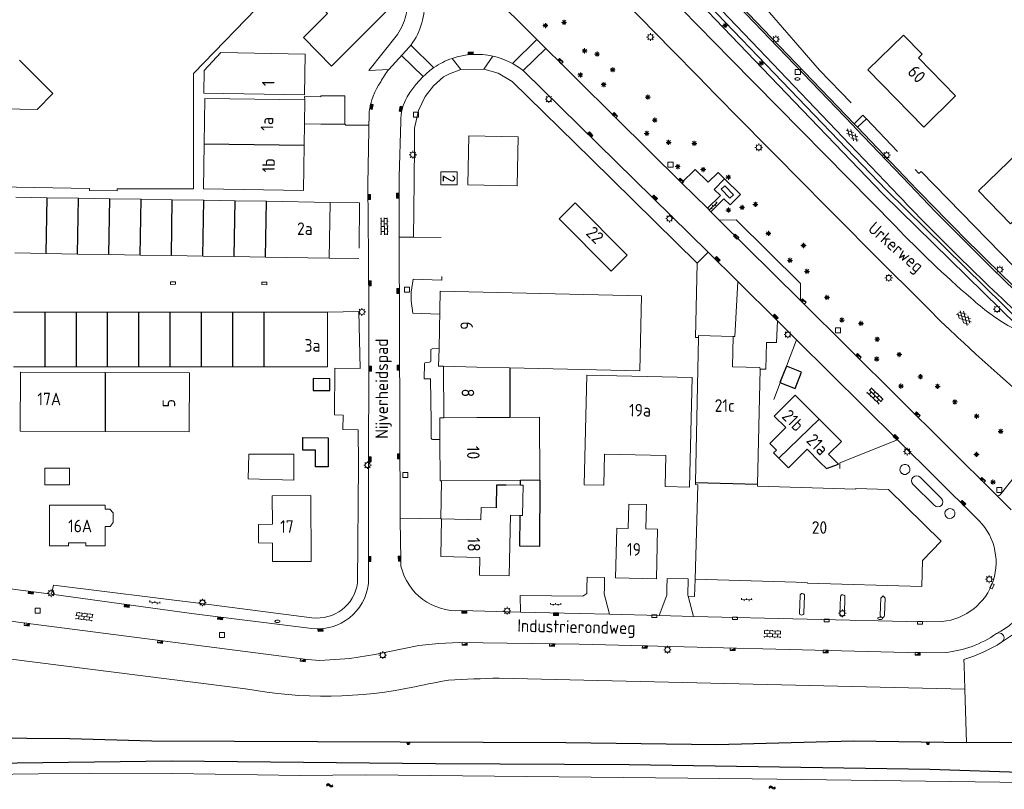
# Model space of a CAD drawing. Extents: x 168769 to 512904, y 516715 to 1559940.
# Tile 98 of 186: x 169854 to 170050, y 518960 to 519113. Entities that reach past the tile are written whole.
import ezdxf

# ---------------------------------------------------------------- set-up
doc = ezdxf.new("R2010")
doc.units = 0
doc.header["$MEASUREMENT"] = 0
doc.linetypes.add('LP', pattern=[14, 9, -5])
doc.layers.get('0').update_dxf_attribs({"linetype": 'CONTINUOUS'})
for name, color, linetype, lineweight in [('B01_HOOFDGEBOUW', 10, 'CONTINUOUS', 0), ('B02_bijgebouw', 12, 'CONTINUOUS', 0), ('B07_scheidingsmuur', 14, 'CONTINUOUS', 25), ('Q04_wegmarkering', 7, 'CONTINUOUS', 0), ('Q07_KADEMUUR', 7, 'CONTINUOUS', 0), ('Q21_LANTAARNPAAL', 7, 'CONTINUOUS', 18), ('Q23_kolk', 7, 'CONTINUOUS', 18), ('Q26_BOOM', 7, 'CONTINUOUS', 18), ('Q28_rioolput', 7, 'CONTINUOUS', 18), ('Q92_BRANDKRAAN', 7, 'CONTINUOUS', 0), ('Q96_STRAATKOLK', 7, 'CONTINUOUS', 0), ('Q97_TROTTOIRKOLK', 7, 'CONTINUOUS', 0), ('S01_symb_gesloten_verh', 7, 'CONTINUOUS', 0), ('S02_symb_open_verh', 7, 'CONTINUOUS', 13), ('T03_HEK', 34, 'CONTINUOUS', 0), ('T04_Haag', 72, 'CONTINUOUS', 0), ('T51_CULTUURSCHEIDING', 3, 'CONTINUOUS', 0), ('V00_kant_verharding', 252, 'CONTINUOUS', 0), ('V02_Kant_open_verh', 253, 'CONTINUOUS', 0), ('V11_VERKEERSDREMPEL', 7, 'CONTINUOUS', 0)]:
    doc.layers.add(name, color=color, linetype=linetype, lineweight=lineweight)
for name, color, linetype in [('B11_dakrand_hoofdgebouw', 20, 'CONTINUOUS'), ('B14_dakrand_bijgebouw', 30, 'CONTINUOUS'), ('S04_Talud', 7, 'CONTINUOUS'), ('S05_Water', 132, 'CONTINUOUS'), ('T20_TALUD', 34, 'CONTINUOUS'), ('Z02_Huisnummer', 253, 'CONTINUOUS'), ('Z06_STRAATNAAM', 7, 'CONTINUOUS')]:
    doc.layers.add(name, color=color, linetype=linetype)
doc.styles.add('ISOCP', font='isocp.shx', dxfattribs={"height": 1.8})

# ---------------------------------------------------------------- blocks, each defined once
blk = doc.blocks.new('Q21')
at = {"color": 0}
for points in [[(-1.5, 0), (-1, 0)], [(-1.06, 1.06), (-0.71, 0.71)], [(0, 1.5), (0, 1)], [(1.06, 1.06), (0.71, 0.71)], [(1.5, 0), (1, 0)], [(-1.06, -1.06), (-0.71, -0.71)], [(0, -1.5), (0, -1)], [(1.06, -1.06), (0.71, -0.71)]]:
    blk.add_lwpolyline(points, dxfattribs=at)
blk.add_circle((0, 0), 1, dxfattribs=at)
blk = doc.blocks.new('Q28')
at = {"color": 0}
blk.add_lwpolyline([(1, 1), (1, -1), (-1, -1), (-1, 1)], close=True, dxfattribs=at)
blk = doc.blocks.new('Q96')
for p, q in [((-1, 0.88), (1, 0.88)), ((-1, 0.75), (1, 0.75)), ((-1, 0.63), (1, 0.63)), ((-1, 0.5), (1, 0.5)), ((-1, 0.38), (1, 0.38)), ((-1, 0.25), (1, 0.25)), ((-1, 0.12), (1, 0.12))]:
    blk.add_line(p, q)
at = {"color": 0}
blk.add_lwpolyline([(1, 1), (1, 0), (-1, 0), (-1, 1), (1, 1)], dxfattribs=at)
blk = doc.blocks.new('Q23')
at = {"color": 0}
blk.add_lwpolyline([(0.99, -0.5), (-0.99, -0.5), (-0.99, 0.5), (0.99, 0.5), (0.99, -0.5)], dxfattribs=at)
blk = doc.blocks.new('Q92')
at = {"color": 0}
blk.add_ellipse((0, 0), major_axis=(-0.991, 0), ratio=0.499983, start_param=1.570796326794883, end_param=7.853981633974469, dxfattribs=at)
blk = doc.blocks.new('S04')
at = {"color": 0}
for p, q in [((0, 0.5), (0.5, 0.5)), ((0, 0.25), (1, 0.25)), ((0, 0), (0.5, 0)), ((0, -0.25), (1, -0.25)), ((0, -0.5), (0.5, -0.5))]:
    blk.add_line(p, q, dxfattribs=at)
blk = doc.blocks.new('S05')
at = {"color": 0}
for p, q in [((0.08, 0.3), (0.38, 0.59)), ((0.11, -0.19), (0.41, 0.09)), ((0.38, 0.59), (0.68, 0.71)), ((0.41, 0.09), (0.71, 0.21)), ((0.68, 0.71), (1.01, 0.62)), ((0.71, 0.21), (1.02, 0.12)), ((1.01, 0.62), (1.33, 0.37)), ((1.02, 0.12), (1.36, -0.12)), ((1.33, 0.37), (1.66, 0.13)), ((1.66, 0.13), (1.97, 0.04)), ((1.97, 0.04), (2.28, 0.16)), ((2.28, 0.16), (2.58, 0.44)), ((1.36, -0.12), (1.68, -0.37)), ((1.68, -0.37), (2, -0.46)), ((2, -0.46), (2.31, -0.33)), ((2.31, -0.33), (2.61, -0.05))]:
    blk.add_line(p, q, dxfattribs=at)
blk = doc.blocks.new('S024')
at = {"color": 0}
for p, q in [((0, 1.2), (6.7, 1.2)), ((0, 0), (6.7, 0)), ((0.2, 1.2), (0.2, 0)), ((1.25, 1.5), (1.25, 1.2)), ((1.25, 0), (1.25, -1.2)), ((2.3, 1.2), (2.3, 0)), ((3.35, 1.5), (3.35, 1.2)), ((3.35, 0), (3.35, -1.2)), ((4.4, 1.2), (4.4, 0)), ((5.45, 1.5), (5.45, 1.2)), ((5.45, 0), (5.45, -1.2)), ((6.5, 1.2), (6.5, 0)), ((0, -1.2), (6.7, -1.2)), ((0.2, -1.2), (0.2, -1.5)), ((2.3, -1.2), (2.3, -1.5)), ((4.4, -1.2), (4.4, -1.5)), ((6.5, -1.2), (6.5, -1.5))]:
    blk.add_line(p, q, dxfattribs=at)
blk = doc.blocks.new('S026')
for p, q in [((0, 0), (4.4, 0)), ((0.2, 0.5), (0.2, 0)), ((1.2, 0), (1.2, -0.5)), ((2.2, 0.5), (2.2, 0)), ((3.2, 0), (3.2, -0.5)), ((4.2, 0.5), (4.2, 0))]:
    blk.add_line(p, q)
blk = doc.blocks.new('S016')
at = {"color": 0, "linetype": 'Continuous'}
for points in [[(0.01, -0.38), (2.65, 1.15)], [(2.65, -1.15), (0.01, 0.38)], [(5.07, -1.15), (1.09, 1.15)], [(1.09, -1.15), (5.07, 1.15)], [(6.16, -0.38), (3.51, 1.15)], [(3.51, -1.15), (6.16, 0.37)]]:
    blk.add_lwpolyline(points, dxfattribs=at)
blk = doc.blocks.new('Q97')
blk.add_hatch(color=256).paths.add_polyline_path([(-1, 1), (-1, 0), (1, 1)])
blk.add_line((1, 1), (-1, 0))
at = {"color": 0}
for points in [[(-1, 0), (-1, 1), (1, 1), (1, 0), (-1, 0)], [(0, 0.8), (0, 1)]]:
    blk.add_lwpolyline(points, dxfattribs=at)
blk = doc.blocks.new('S014')
at = {"color": 0}
for p, q in [((0, -0.75), (4.2, 1.67)), ((0, 0.65), (1.78, 1.67)), ((5.07, -1.52), (0, 1.4)), ((2.64, -1.52), (0, 0)), ((1.08, -1.52), (6.15, 1.4)), ((6.15, -0.75), (1.95, 1.67)), ((3.51, -1.52), (6.15, 0)), ((6.15, 0.65), (4.37, 1.67))]:
    blk.add_line(p, q, dxfattribs=at)
blk = doc.blocks.new('Q26')
at = {"color": 0}
for p, q in [((-1, 0), (1, 0)), ((-0.7, 0.7), (0.7, -0.7)), ((0.7, 0.7), (-0.7, -0.7)), ((0, 1), (0, -1))]:
    blk.add_line(p, q, dxfattribs=at)

msp = doc.modelspace()

# ---------------------------------------------------------------- linework, layer by layer
at = {"layer": 'B01_HOOFDGEBOUW'}
for p, q in [((169904.34, 519118.58), (169888.83, 519102.48)), ((169860.81, 519098.53), (169854.2, 519105.15)), ((169888.83, 519102.48), (169888.81, 519079.55)), ((169843.96, 519080.05), (169868.11, 519079.62)), ((169868.11, 519079.62), (169868.11, 519079.23)), ((169868.11, 519079.23), (169873.61, 519079.13)), ((169888.81, 519079.55), (169873.61, 519079.54)), ((169873.61, 519079.13), (169873.61, 519079.54))]:
    msp.add_line(p, q, dxfattribs=at)
for points in [[(169915.5, 519114.46), (169913.53, 519116.45), (169918.39, 519121.28), (169921.09, 519118.55), (169923.01, 519120.46), (169927.88, 519115.55), (169923.19, 519110.9)], [(169923.19, 519110.9), (169916.29, 519103.96), (169910.72, 519109.7), (169915.5, 519114.46)], [(170034.16, 519091.83), (170023.05, 519103.22), (170030.16, 519110.15), (170033.87, 519106.35), (170033.11, 519105.61), (170040.51, 519098.03), (170034.16, 519091.83)], [(169911.02, 519106.35), (169910.94, 519098.29), (169890.91, 519098.56), (169890.93, 519103.12), (169894.24, 519106.66), (169911.02, 519106.35)], [(169860.81, 519098.53), (169857.7, 519095.37), (169822.91, 519095.99), (169822.91, 519096.12), (169790.66, 519096.71), (169790.4, 519080.92), (169822.64, 519080.31), (169822.64, 519080.41), (169843.96, 519080.05)], [(169890.97, 519088.52), (169891.09, 519097.53), (169910.99, 519097.25)], [(169910.99, 519097.25), (169910.92, 519092.51)], [(169910.92, 519092.51), (169910.86, 519088.25)], [(169953.24, 519080.11), (169943.42, 519080.34), (169943.65, 519090.1), (169953.47, 519089.87), (169953.24, 519080.11)], [(169910.86, 519088.25), (169910.74, 519079.24), (169890.84, 519079.52), (169890.97, 519088.52)], [(170059.05, 519080.06), (170059.32, 519080.32), (170053.04, 519086.83), (170045.09, 519079.14), (170051.42, 519072.59), (170053.49, 519074.58), (170059.34, 519068.52), (170064.95, 519073.94), (170059.05, 519080.06)], [(169941.3, 519080.31), (169938.03, 519080.34), (169938.05, 519082.92), (169941.32, 519082.9), (169941.3, 519080.31)], [(169994.54, 519080.14), (169996.3, 519078.38), (169995.6, 519077.69), (169993.84, 519079.45), (169994.54, 519080.14)], [(169853.45, 519077.87), (169859.7, 519077.77)], [(169859.7, 519077.77), (169865.91, 519077.67)], [(169865.91, 519077.67), (169872.15, 519077.57)], [(169872.15, 519077.57), (169878.38, 519077.47)], [(169878.38, 519077.47), (169884.61, 519077.36)], [(169884.61, 519077.36), (169890.85, 519077.26)], [(169890.85, 519077.26), (169897.1, 519077.16)], [(169897.1, 519077.16), (169903.33, 519077.06)], [(169903.33, 519077.06), (169916.02, 519076.85), (169915.84, 519065.75), (169903.15, 519065.96)], [(169971.94, 519063.16), (169961.57, 519073.59), (169964.78, 519076.78), (169975.15, 519066.36), (169971.94, 519063.16)], [(169859.52, 519066.66), (169853.27, 519066.77)], [(169865.73, 519066.56), (169859.52, 519066.66)], [(169871.97, 519066.46), (169865.73, 519066.56)], [(169878.19, 519066.36), (169871.97, 519066.46)], [(169884.43, 519066.26), (169878.19, 519066.36)], [(169890.67, 519066.16), (169884.43, 519066.26)], [(169896.92, 519066.06), (169890.67, 519066.16)], [(169903.15, 519065.96), (169896.92, 519066.06)], [(169937.69, 519047.73), (169937.95, 519059.17), (169977.99, 519058.25), (169977.65, 519043.33), (169951.79, 519043.91)], [(169859.25, 519054.98), (169853.03, 519054.98)], [(169865.49, 519054.98), (169859.25, 519054.98)], [(169871.66, 519054.99), (169865.49, 519054.98)], [(169877.89, 519054.99), (169871.66, 519054.99)], [(169884.13, 519054.99), (169877.89, 519054.99)], [(169890.37, 519054.99), (169884.13, 519054.99)], [(169896.6, 519054.99), (169890.37, 519054.99)], [(169902.81, 519054.99), (169896.6, 519054.99)], [(169902.81, 519044.09), (169915.49, 519044.1), (169915.48, 519054.99), (169902.81, 519054.99)], [(169989.34, 519050.34), (169989.33, 519049.96)], [(169996.25, 519050.17), (169989.34, 519050.34)], [(169989.33, 519049.96), (169988.73, 519021.04)], [(170001.58, 519043.66), (170001.57, 519043.94), (169996.09, 519044.08), (169996.25, 519050.17)], [(169938.58, 519044.22), (169937.61, 519044.24), (169937.69, 519047.73)], [(169853.03, 519044.09), (169859.25, 519044.09)], [(169871.22, 519031.22), (169854.33, 519031.28), (169854.37, 519043.04), (169871.26, 519042.98)], [(169859.25, 519044.09), (169865.49, 519044.09)], [(169865.49, 519044.09), (169871.66, 519044.09)], [(169871.26, 519042.98), (169888.02, 519042.91), (169887.98, 519031.15)], [(169871.66, 519044.09), (169877.89, 519044.09)], [(169877.89, 519044.09), (169884.13, 519044.09)], [(169884.13, 519044.09), (169890.38, 519044.09)], [(169890.38, 519044.09), (169896.6, 519044.09)], [(169896.6, 519044.09), (169902.81, 519044.09)], [(169945.24, 519044.06), (169938.58, 519044.22)], [(169938.68, 519033.96), (169938.58, 519044.22)], [(169951.79, 519043.91), (169945.24, 519044.06)], [(169987.51, 519020.16), (169982.68, 519020.28), (169982.82, 519026.42), (169970.61, 519026.72), (169970.46, 519020.54), (169966.58, 519020.63), (169967.11, 519042.45), (169988.04, 519041.95), (169987.51, 519020.16)], [(170001.08, 519020.72), (170001.58, 519043.66)], [(170008.59, 519038.46), (170004.41, 519034.3), (170006.71, 519031.99), (170003.54, 519028.83), (170004.85, 519027.51)], [(170008.59, 519038.46), (170013.37, 519033.66)], [(169938.68, 519033.96), (169937.84, 519033.96), (169937.87, 519029.6)], [(169945.21, 519034), (169938.68, 519033.96)], [(169951.78, 519034.03), (169945.21, 519034)], [(169957.77, 519021.54), (169957.71, 519034.07), (169951.78, 519034.03)], [(170013.37, 519033.66), (170017.76, 519029.26)], [(169887.98, 519031.15), (169871.22, 519031.22)], [(169937.87, 519029.6), (169937.91, 519021.43), (169938.17, 519021.43)], [(170015.2, 519026.72), (170017.76, 519029.26)], [(170004.85, 519027.51), (170004.29, 519026.96), (170005.32, 519025.94)], [(170007.79, 519024.55), (170010.95, 519027.7), (170013.56, 519025.08)], [(170005.32, 519025.94), (170007.25, 519024.01), (170007.79, 519024.55)], [(169938.17, 519021.43), (169953.93, 519021.52)], [(169953.93, 519021.52), (169957.77, 519021.54)], [(169988.73, 519021.04), (169988.72, 519020.7)], [(169953.93, 519020.55), (169951.08, 519020.61)], [(169953.86, 519014.52), (169954.29, 519014.51), (169954.42, 519020.53), (169953.93, 519020.55)], [(169988.67, 519001.85), (169989.23, 519020.62), (169988.72, 519020.7)], [(170001.07, 519020.33), (170001.08, 519020.72)], [(170001.07, 519020.33), (170020.65, 519019.76), (170020.62, 519019.88), (170027.16, 519019.68), (170037.63, 519009.39), (170033.88, 519005.56)], [(169904.53, 519009.02), (169904.55, 519005.32), (169912.23, 519005.35), (169912.18, 519018.45), (169904.5, 519018.42), (169904.52, 519012.75)], [(169860.15, 519008.48), (169863.98, 519008.48), (169863.98, 519009.08), (169867.37, 519009.08), (169867.37, 519008.48), (169871.26, 519008.48), (169871.26, 519012.32), (169872.21, 519012.32), (169872.84, 519013.1), (169872.84, 519015), (169872.2, 519015.74), (169871.25, 519015.73), (169871.25, 519016.59), (169860.15, 519016.58), (169860.15, 519008.48)], [(169951.9, 519014.56), (169951.62, 519002.52), (169945.76, 519002.65), (169945.84, 519006.13), (169938.03, 519006.31), (169938.2, 519013.85), (169946.02, 519013.67), (169946.07, 519016.12), (169949.14, 519016.05)], [(169980.96, 519001.9), (169972.83, 519002.1), (169973.07, 519011.99), (169975.33, 519011.93), (169975.45, 519016.78), (169979.01, 519016.7), (169978.88, 519011.85), (169981.2, 519011.79), (169980.96, 519001.9)], [(169951.9, 519014.56), (169953.86, 519014.52)], [(169904.53, 519009.02), (169901.76, 519009.07), (169901.76, 519012.68), (169904.52, 519012.75)], [(170033.75, 519000.36), (170033.88, 519005.56)], [(170033.75, 519000.36), (170011.02, 519001.05), (170010.98, 519001.17), (169988.67, 519001.85)]]:
    msp.add_lwpolyline(points, dxfattribs=at)
at = {"layer": 'B02_bijgebouw'}
for points in [[(169910.99, 519097.25), (169910.94, 519097.91), (169914.15, 519097.88)], [(169914.15, 519092.41), (169918.95, 519092.41), (169918.95, 519098.06), (169914.15, 519098.06), (169914.15, 519097.88)], [(169914.15, 519092.41), (169910.92, 519092.51)], [(169899.69, 519021.8), (169899.83, 519026.71), (169908.82, 519026.71), (169908.77, 519021.56), (169899.69, 519021.8)], [(169864.12, 519020.63), (169859.25, 519020.63), (169859.25, 519023.95), (169864.12, 519023.95), (169864.12, 519020.63)]]:
    msp.add_lwpolyline(points, dxfattribs=at)
at = {"layer": 'B07_scheidingsmuur'}
for points in [[(169890.97, 519088.52), (169910.86, 519088.25)], [(169859.52, 519066.66), (169859.7, 519077.77)], [(169865.73, 519066.56), (169865.91, 519077.67)], [(169871.97, 519066.46), (169872.15, 519077.57)], [(169878.19, 519066.36), (169878.38, 519077.47)], [(169884.43, 519066.26), (169884.61, 519077.36)], [(169890.67, 519066.16), (169890.85, 519077.26)], [(169896.92, 519066.06), (169897.1, 519077.16)], [(169903.15, 519065.96), (169903.33, 519077.06)], [(169859.25, 519054.98), (169859.25, 519044.09)], [(169865.49, 519054.98), (169865.49, 519044.09)], [(169871.66, 519054.99), (169871.66, 519044.09)], [(169877.89, 519054.99), (169877.89, 519044.09)], [(169884.13, 519054.99), (169884.13, 519044.09)], [(169890.37, 519054.99), (169890.38, 519044.09)], [(169896.6, 519054.99), (169896.6, 519044.09)], [(169902.81, 519054.99), (169902.81, 519044.09)], [(169871.26, 519042.98), (169871.22, 519031.22)], [(170005.32, 519025.94), (170013.37, 519033.66)], [(169988.73, 519021.04), (170001.08, 519020.72)]]:
    msp.add_lwpolyline(points, dxfattribs=at)
at = {"layer": 'B11_dakrand_hoofdgebouw'}
for points in [[(169951.79, 519043.91), (169951.78, 519034.03)], [(169953.93, 519020.55), (169953.93, 519021.52)]]:
    msp.add_lwpolyline(points, dxfattribs=at)
at = {"layer": 'B11_dakrand_hoofdgebouw', "flags": 128}
for points in [[(170013.56, 519025.08), (170014.8, 519023.83), (170017.19, 519024.7), (170015.2, 519026.72)], [(169957.77, 519021.54), (169957.66, 519008.32), (169953.78, 519008.37), (169953.86, 519014.52)], [(169949.14, 519016.05), (169949.22, 519020.62), (169951.08, 519020.61)]]:
    msp.add_lwpolyline(points, dxfattribs=at)
at = {"layer": 'B14_dakrand_bijgebouw'}
for points in [[(170006.84, 519044.24), (170005.55, 519040.98), (170008.57, 519039.78), (170009.86, 519043.04), (170006.84, 519044.24)], [(169915.95, 519041.74), (169912.66, 519041.75), (169912.65, 519039.39), (169915.93, 519039.37), (169915.95, 519041.74)], [(169915.66, 519029.99), (169915.62, 519024.21), (169913.11, 519024.22), (169913.13, 519027.48), (169910.59, 519027.5), (169910.61, 519030.02), (169915.66, 519029.99)]]:
    msp.add_lwpolyline(points, dxfattribs=at)
at = {"layer": 'Q04_wegmarkering'}
msp.add_lwpolyline([(169993.46, 519073.33), (170009.62, 519057.33)], dxfattribs=at)
at = {"layer": 'Q07_KADEMUUR'}
msp.add_lwpolyline([(170088.75, 518960.88), (170000, 518962.05), (169923.1, 518962.84), (169910.02, 518962.76), (169884.72, 518963.14), (169868.1, 518963.2), (169756.38, 518961.71), (169729.95, 518961.12)], dxfattribs=at)
at = {"layer": 'T03_HEK', "linetype": 'LP'}
for points in [[(170013.43, 519103.14), (170022.07, 519094.24)], [(170022.74, 519093.48), (170033.18, 519082.59), (170033.62, 519083)], [(169916.02, 519076.85), (169921.85, 519076.76), (169921.75, 519065.65), (169915.84, 519065.75)], [(169937.85, 519054.56), (169932.48, 519054.78), (169932.17, 519057.24), (169932.16, 519058.96), (169932.52, 519061.53), (169938.28, 519061.34), (169938.27, 519062.12)]]:
    msp.add_lwpolyline(points, dxfattribs=at)
at = {"layer": 'T04_Haag'}
for points in [[(170013.43, 519103.14), (170002.58, 519115.63), (169994.52, 519124.09), (169993.71, 519123.4)], [(170054.81, 519061.29), (170033.62, 519083)]]:
    msp.add_lwpolyline(points, dxfattribs=at)
at = {"layer": 'T20_TALUD'}
for points in [[(169918.95, 519092.41), (169919.12, 519092.19)], [(170088.76, 518969.42), (170042.65, 518969.21), (170020.15, 518969.57), (169992.89, 518968.85), (169962.94, 518969.26), (169880.5, 518969.58), (169864.2, 518970.02), (169812.7, 518970.43), (169768.54, 518969.93), (169737.2, 518968.79), (169729.72, 518968)], [(169729.89, 518962.99), (169767.29, 518963.52), (169817.87, 518964.77), (169884.48, 518965.67), (169937, 518965.09), (169975.52, 518964.91), (170035.4, 518963.99), (170055.24, 518963.3), (170080.14, 518963.51), (170088.75, 518963.03)]]:
    msp.add_lwpolyline(points, dxfattribs=at)
at = {"layer": 'T51_CULTUURSCHEIDING'}
msp.add_lwpolyline([(169936.92, 519171.51), (169937.54, 519172.26), (170002.78, 519104.21), (170026.73, 519079.26), (170053.96, 519052.55), (170053.51, 519051.72), (170052.72, 519052.36), (170026.01, 519078.56), (170002.06, 519103.52)], close=True, dxfattribs=at)
msp.add_lwpolyline([(169790.12, 518993.78), (169899.17, 518980.02, 0.100804), (169933.21, 518980.48, -0.013646), (169939.56, 518981.69), (169939.56, 518981.69, -0.007073), (169949.69, 518982.14), (170042.33, 518979.89)], format="xyb", dxfattribs=at)
at = {"layer": 'V00_kant_verharding'}
for points in [[(169936.76, 519179.74), (169937.34, 519179.14), (169937.97, 519178.34), (169957.23, 519158.55), (169968.21, 519146.98), (169968.53, 519146.64), (169977.17, 519137.53), (170003.81, 519109.7), (170020.31, 519092.5), (170020.98, 519091.8), (170031.6, 519080.68, 0.011056), (170052.54, 519059.66), (170053.02, 519059.2), (170055.67, 519056.71)], [(169922.87, 519165.41), (169934.33, 519157.26, -0.022846), (169935.83, 519156.1), (169939.68, 519152.19), (169957.84, 519134.05), (169984.17, 519107.09, 0.003814), (170038.85, 519051.9), (170038.92, 519051.94), (170040.95, 519049.97, 0.015936), (170060.56, 519032.77), (170049.36, 519018.61, -0.447854), (170048.62, 519018.57)], [(169929.77, 519069.91), (169929.76, 519081.94), (169930.06, 519092.96, -0.135501), (169931.38, 519097.89, -0.103506), (169936.68, 519103.7, -0.067979), (169940.29, 519105.51, -0.067979)], [(169940.29, 519105.51, -0.138542), (169948.4, 519105.96, -0.138542)], [(169948.4, 519105.96, -0.116602), (169954.58, 519102.96), (169991.28, 519066.96)], [(169926.09, 519100.86, -0.048563), (169927.68, 519103.29, -0.021548)], [(169923.82, 519094.9, -0.119424), (169926.09, 519100.86)], [(170052.26, 519059.37, -0.011056), (170031.31, 519080.4)], [(170029.21, 519078.13, 0.015806), (170056.82, 519051.08)], [(170055.66, 519049.62, 0.028311), (170051.41, 519052.05, -0.054451), (170043.52, 519057.82, -0.024519), (170028.48, 519072.15)], [(170029.8, 519022.88), (170029.86, 519022.84, 0.992052), (170030.98, 519024.49, 0.976292), (170029.8, 519022.88)], [(170036.28, 519016.5, 0.995751), (170037.7, 519017.9), (170033.43, 519022.11, 0.982327), (170032, 519020.71), (170036.28, 519016.5)], [(170040.04, 519014.14, 0.973917), (170038.73, 519015.66), (170038.68, 519015.63, 0.985232), (170040.04, 519014.14)], [(169988.34, 518994.42), (170033.58, 518993.3), (170037.81, 518993.39, 0.65626), (170044.57, 519014.05)], [(169930.1, 519005.75), (169930.12, 519004.41, 0.367581), (169942.04, 518995.57), (169953.89, 518995.27)], [(170049.62, 518989.25), (170053.02, 518991.55), (170055.43, 518994.02), (170056.17, 518994.92), (170056.96, 518995.9), (170059.19, 518998.26, -0.053027), (170063.78, 519001.96), (170067.55, 519004.49)], [(170061.87, 519003.08, 0.069101), (170054.68, 518996.26, -0.122078), (170048.63, 518991)], [(169912.39, 518994.15, 0.411248), (169921.48, 519001.09)], [(169912.4, 518991.99, 0.413575), (169923.63, 519000.95)], [(170010.31, 518995.11), (170010.45, 518998.5, 0.997821), (170009.54, 518998.53), (170009.4, 518995.14, 0.98574), (170010.31, 518995.11)], [(170018.36, 518994.83), (170018.47, 518998.25, 1.021235), (170017.57, 518998.29), (170017.45, 518994.88, 0.976961), (170018.36, 518994.83)], [(170026.37, 518994.63), (170026.48, 518998.03), (170026.06, 518998.5), (170025.6, 518998.05), (170025.48, 518994.68, 1.021376), (170026.37, 518994.63)], [(169965.56, 518988.9), (170033.43, 518987.19), (170038.44, 518987.24, 0.132594), (170048.63, 518991)], [(170048.63, 518991, -1.014729), (170049.62, 518989.25)], [(170049.62, 518989.25, -0.069705), (170042.16, 518985.86)]]:
    msp.add_lwpolyline(points, format="xyb", dxfattribs=at)
for points in [[(170029.21, 519078.13), (170001.32, 519107.37), (169974.44, 519135.5), (169954.66, 519156.25), (169934.76, 519176.78)], [(170028.48, 519072.15), (169995.77, 519105.35), (169969.74, 519131.99), (169945.18, 519157.31), (169941.4, 519161.19), (169931.34, 519173.54)], [(169912.94, 519153.59), (169948.17, 519118.21), (169972.92, 519093.62)], [(170020.02, 519092.23), (170003.52, 519109.42), (169976.88, 519137.26), (169968.24, 519146.37)], [(169942.05, 519103.27), (169940.29, 519105.51)], [(169946.64, 519103.35), (169948.4, 519105.96)], [(169932.59, 519069.93), (169932.67, 519075.01), (169932.82, 519087.89), (169932.82, 519091.65), (169933.63, 519095.16), (169934.91, 519097.9), (169936.59, 519100.04), (169938.61, 519101.81), (169939.78, 519102.47), (169942.05, 519103.27)], [(169942.05, 519103.27), (169946.64, 519103.35)], [(169989.09, 519064.72), (169967.97, 519085.51), (169952.27, 519100.91), (169949.49, 519102.6), (169946.64, 519103.35)], [(169923.63, 519000.95), (169923.68, 519025.22), (169923.72, 519044.12), (169923.73, 519054.72), (169923.65, 519066.05), (169923.5, 519080.4), (169923.82, 519094.9)], [(169972.92, 519093.62), (169985.95, 519080.74), (169991.1, 519075.66)], [(170020.31, 519092.51), (170022.07, 519094.24), (170022.74, 519093.48), (170020.98, 519091.8)], [(169923.76, 519092.21), (169919.12, 519092.19)], [(170020.7, 519091.52), (170020.02, 519092.23)], [(170031.31, 519080.4), (170020.7, 519091.52)], [(169985.95, 519080.74), (169988.65, 519083.4), (169991.27, 519080.86), (169993.26, 519082.81), (169994.5, 519081.51), (169992.45, 519079.43), (169993.68, 519078.23), (169991.1, 519075.66)], [(169994.5, 519081.51), (169997.66, 519078.39), (169995.61, 519076.33), (169994.38, 519077.54), (169991.8, 519074.97)], [(169991.1, 519075.66), (169991.8, 519074.97)], [(169991.8, 519074.97), (169993.46, 519073.33)], [(169993.46, 519073.33), (169996.81, 519073.35), (170009.61, 519060.7), (170009.62, 519057.33)], [(169932.59, 519069.93), (169929.77, 519069.91)], [(169929.94, 519013.98), (169929.77, 519069.91)], [(169938.13, 519069.83), (169932.59, 519069.93)], [(169989.09, 519064.72), (169991.28, 519066.96)], [(169991.28, 519066.96), (169997.19, 519061.09)], [(169989.33, 519049.96), (169988.75, 519049.97), (169989.09, 519064.72)], [(169997.19, 519061.09), (169996.54, 519050.16)], [(169997.19, 519061.09), (170005.07, 519053.27)], [(170048.62, 519018.57), (170009.62, 519057.33)], [(169921.48, 519001.09), (169921.66, 519024.75), (169921.59, 519031.57), (169918.56, 519031.65), (169918.6, 519034.51), (169916.92, 519034.52), (169916.98, 519043.81), (169922.02, 519043.77), (169921.73, 519055.15), (169915.48, 519054.99)], [(170005.07, 519053.27), (170004.88, 519048.96), (170002.86, 519048.92), (170002.76, 519043.64), (170001.58, 519043.66)], [(170005.07, 519053.27), (170008.86, 519049.51)], [(169996.25, 519050.17), (169996.54, 519050.16)], [(170008.86, 519049.51), (170004.3, 519037.63)], [(170008.86, 519049.51), (170028.93, 519029.58)], [(169937.69, 519047.73), (169936.31, 519047.68), (169936.08, 519047.54), (169936.04, 519047.32), (169936.09, 519045.28), (169935.99, 519045.07), (169935.82, 519045.01), (169935.1, 519044.97), (169934.87, 519044.89), (169934.8, 519044.76), (169934.74, 519041.71)], [(169936.01, 519041.68), (169934.74, 519041.71)], [(169936.01, 519041.68), (169936.1, 519033.12), (169936.11, 519029.92), (169936.24, 519029.69), (169936.42, 519029.64), (169937.87, 519029.6)], [(170017.46, 519023.87), (170017.44, 519024.99), (170028.93, 519029.58)], [(170028.93, 519029.58), (170044.57, 519014.05)], [(169929.94, 519013.98), (169938.03, 519013.86), (169938.17, 519021.43)], [(170048.62, 519018.57), (170051.58, 519015.61)], [(169930.1, 519005.75), (169929.94, 519013.49), (169929.94, 519013.98)], [(169773.94, 519003.79), (169846.59, 518994.27), (169854.9, 518993.15), (169911.46, 518985.8), (169913.95, 518985.6), (169919.94, 518986), (169924.89, 518986.82), (169933.69, 518988.61), (169937.67, 518989.04), (169941.67, 518989.2), (169965.56, 518988.9)], [(169816.4, 519004.55), (169860.55, 518998.86)], [(169953.89, 518995.27), (169953.87, 518998.59), (169966.28, 518998.43), (169967.09, 518998.99), (169967.12, 519000), (169967.19, 519002.22), (169970.62, 519002.16), (169970.6, 519000), (169970.58, 518998.89), (169971.6, 518994.84)], [(169981.52, 518994.59), (169983.03, 518998.65), (169983.05, 519000), (169983.09, 519001.94), (169987.28, 519001.88)], [(169987.25, 518998.41), (169987.2, 518998.59), (169987.28, 519001.88)], [(169987.25, 518998.41), (169988.54, 518998.37), (169988.67, 519001.85)], [(169860.55, 518998.86), (169860.93, 519000.61), (169890.88, 518996.93), (169912.39, 518994.15)], [(169860.55, 518998.86), (169888.44, 518994.98), (169912.4, 518991.99)], [(169988.34, 518994.42), (169987.25, 518998.41)], [(169953.89, 518995.27), (169965.58, 518994.99)], [(169971.6, 518994.84), (169965.58, 518994.99)], [(169981.52, 518994.59), (169971.6, 518994.84)], [(169981.52, 518994.59), (169988.34, 518994.42)], [(170042.16, 518985.86), (170042.19, 518984.72), (170042.33, 518979.89), (170042.65, 518969.21)]]:
    msp.add_lwpolyline(points, dxfattribs=at)
at = {"layer": 'V02_Kant_open_verh'}
msp.add_lwpolyline([(169925.23, 519132.75), (169922.92, 519130.4), (169928.13, 519125.32, -0.284014), (169931.1, 519114.08, -0.095135), (169929.43, 519110.29), (169923.73, 519103.11), (169927.68, 519103.29), (169931.76, 519107.72, 0.177468), (169934.79, 519116.79, 0.194873), (169931.09, 519126.82), (169929.25, 519128.7), (169925.23, 519132.75)], format="xyb", dxfattribs=at)
at = {"layer": 'V11_VERKEERSDREMPEL'}
for points in [[(169952.31, 519104.49), (169957.17, 519109.27)], [(169932.07, 519108.13), (169936.63, 519103.66)], [(169954.41, 519103.1), (169958.97, 519107.49)], [(169934.53, 519101.89), (169930.23, 519106.06)]]:
    msp.add_lwpolyline(points, dxfattribs=at)

# ---------------------------------------------------------------- block references
at = {"layer": 'Q21_LANTAARNPAAL', "xscale": 0.5, "yscale": 0.5}
for p in [(169979.76, 519109.77), (170004.71, 519109.31), (169959.54, 519097.42), (170001.32, 519087.8), (169932.51, 519086.34), (170026.78, 519086.25), (169983.55, 519073.61), (170049.29, 519063.45), (170027.18, 519061.81), (170048.75, 519055.6), (169922.35, 519055.02), (170007.1, 519050.53), (170030.89, 519027.22), (169923.48, 519024.53), (170047.21, 519001.8), (169860.48, 518999.02), (169890.61, 518997.17), (169951.25, 518995.54), (170017.96, 518995.03), (169983.16, 518987.77), (169926.48, 518986.71)]:
    msp.add_blockref('Q21', p, dxfattribs=at)
at = {"layer": 'Q23_kolk'}
for p, xscale, yscale, rotation in [((169996.8, 519070.02), 0.5, 0.5, 315.3310837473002), ((169884.75, 519060.78), 0.5, 0.5, 0.4738640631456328), ((169902.93, 519060.71), 0.4999999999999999, 0.4999999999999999, 359.8276823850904), ((170047.73, 519000.44), 0.4999999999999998, 0.4999999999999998, 246.2491113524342)]:
    msp.add_blockref('Q23', p, dxfattribs=dict(at, xscale=xscale, yscale=yscale, rotation=rotation))
at = {"layer": 'Q23_kolk', "xscale": 0.5, "yscale": 0.5}
for p in [(169980.53, 518994.46), (169996.6, 518994.04), (170014.81, 518993.58), (170033.44, 518993.14)]:
    msp.add_blockref('Q23', p, dxfattribs=at)
at = {"layer": 'Q26_BOOM', "xscale": 0.5, "yscale": 0.5}
for p in [(169962.59, 519112.68), (169958.86, 519112.05), (169994.63, 519112.07), (169966.66, 519107.02), (169969.16, 519106.36), (170001.83, 519104.56), (169972.26, 519103.25), (169965.82, 519102.21), (169970.46, 519100.29), (169979.25, 519097.8), (169980.63, 519093.22), (169979.04, 519090.58), (169983.38, 519088.79), (169988.49, 519088.59), (169985.21, 519083.97), (169990.26, 519083.38), (169995.27, 519081.86), (169995.29, 519075.3), (169998.01, 519075.83), (170000.67, 519076.44), (170003.23, 519070.66), (170010.23, 519068.26), (170007.53, 519065.29), (170010.92, 519063.1), (170014.9, 519057.91), (170017.87, 519053.41), (170021.66, 519052.74), (170024.9, 519049.59), (170029.28, 519046.55), (170024.8, 519045.65), (170033.51, 519042.14), (170029.62, 519040.25), (170036.91, 519040.21), (170040.35, 519037.1), (170044.68, 519034.27), (170049.48, 519031.25), (170044.66, 519026.65), (170047.93, 519021.14)]:
    msp.add_blockref('Q26', p, dxfattribs=at)
at = {"layer": 'Q28_rioolput', "xscale": 0.5, "yscale": 0.5}
for p in [(170009.1, 519102.82), (169933.09, 519094.3), (169983.76, 519084.33), (169931.29, 519059.46), (170017.08, 519051.39), (169930.97, 519022.59), (170049.18, 519019.57), (169857.8, 518995.54), (169894.48, 518990.7)]:
    msp.add_blockref('Q28', p, dxfattribs=at)
at = {"layer": 'Q92_BRANDKRAAN', "xscale": 0.5, "yscale": 0.5}
for p in [(170009.02, 519101.43), (169905.52, 518993.42), (170025.49, 518994.04)]:
    msp.add_blockref('Q92', p, dxfattribs=at)
at = {"layer": 'Q96_STRAATKOLK'}
for p, xscale, yscale, rotation in [((169943.99, 519106.28), 0.5, 0.5, 3.563781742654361), ((169923.99, 519095.95), 0.5, 0.5, 259.7375292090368), ((169930.35, 519095.37), 0.5, 0.5, 76.58279154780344), ((169967.61, 519090.18), 0.5, 0.5, 315.3350592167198), ((169923.53, 519077.92), 0.5, 0.5, 270.0430795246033), ((169929.76, 519078.17), 0.5000000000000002, 0.5000000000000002, 90), ((169980.45, 519077.59), 0.5, 0.5, 315.3959772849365), ((169992.91, 519065.34), 0.4999999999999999, 0.4999999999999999, 315.335059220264), ((169923.69, 519060.71), 0.5, 0.5, 270.0430795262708), ((169929.8, 519059.21), 0.5000000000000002, 0.5000000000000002, 90), ((170004.46, 519053.87), 0.5, 0.5, 315.3350592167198), ((169929.85, 519043.91), 0.5000000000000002, 0.5000000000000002, 90), ((169923.76, 519043.74), 0.5, 0.5, 269.6122901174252), ((170028.43, 519029.89), 0.5, 0.5, 315.7313957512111), ((169929.9, 519026.27), 0.5000000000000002, 0.5000000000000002, 90), ((169923.68, 519025.69), 0.5, 0.5, 269.7846033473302), ((170041.8, 519016.8), 0.5, 0.5, 315.5787255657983), ((169923.64, 519005.86), 0.5, 0.5, 269.7846033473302), ((169930.09, 519005.94), 0.5, 0.5, 90.64616560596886), ((169856.47, 518999.39), 0.5, 0.5, 172.5277407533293), ((169875.57, 518996.77), 0.5, 0.5, 173.3505672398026), ((169942.75, 518995.55), 0.5, 0.5, 180), ((169894.17, 518994.27), 0.5000000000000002, 0.5000000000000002, 172.7413650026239), ((169960.97, 518995.1), 0.4999999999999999, 0.4999999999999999, 179.4830596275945), ((169914.06, 518991.92), 0.5, 0.5, 185.6077436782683)]:
    msp.add_blockref('Q96', p, dxfattribs=dict(at, xscale=xscale, yscale=yscale, rotation=rotation))
at = {"layer": 'Q97_TROTTOIRKOLK'}
for p, xscale, yscale, rotation in [((169961.66, 519104.81), 0.5, 0.5, 315.0123605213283), ((169972.53, 519094.01), 0.5, 0.5, 315.0123605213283), ((169985.71, 519080.98), 0.5, 0.5, 316.1344216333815), ((170010.03, 519056.93), 0.5, 0.5, 316.1900191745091), ((170021.02, 519046.03), 0.5, 0.5, 316.1900191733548), ((170032.73, 519034.41), 0.5, 0.5, 316.1900191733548), ((170045.76, 519021.39), 0.5, 0.5, 316.1900191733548), ((169855.71, 518993.05), 0.5000000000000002, 0.5000000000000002, 173.6019846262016), ((169882.24, 518989.57), 0.5000000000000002, 0.5000000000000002, 173.6019846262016), ((169942.78, 518989.18), 0.5, 0.5, 179.5524161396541), ((169960.21, 518988.96), 0.5, 0.5, 178.6824293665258), ((169978.66, 518988.57), 0.5, 0.5, 178.5679038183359), ((169996.13, 518988.13), 0.4999999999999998, 0.4999999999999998, 178.5106452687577), ((170014.63, 518987.67), 0.5000000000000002, 0.5000000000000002, 178.6237895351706), ((169910.6, 518985.92), 0.5, 0.5, 172.6604367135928), ((170032.98, 518987.21), 0.5, 0.5, 180)]:
    msp.add_blockref('Q97', p, dxfattribs=dict(at, xscale=xscale, yscale=yscale, rotation=rotation))
at = {"layer": 'S01_symb_gesloten_verh', "xscale": 0.5, "yscale": 0.5}
for name, p, rotation in [('S016', (170021, 519089.12), 133.6156608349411), ('S014', (170043.32, 519052.81), 134.4249704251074)]:
    msp.add_blockref(name, p, dxfattribs=dict(at, rotation=rotation))
at = {"layer": 'S02_symb_open_verh'}
for name, p, xscale, yscale, rotation in [('S026', (169991.45, 519075.31), 0.5, 0.5, 44.46339450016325), ('S024', (169926.8, 519073.75), 0.4999999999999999, 0.4999999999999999, 270.1215363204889), ('S024', (170023.28, 519039.49), 0.5, 0.5, 315.7427837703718), ('S026', (169880.02, 518997.31), 0.5, 0.5, 353.312480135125), ('S026', (169997.8, 518997.77), 0.5, 0.5, 358.2426993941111), ('S024', (169865.43, 518994.62), 0.5, 0.5, 352.4076513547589), ('S026', (169959.8, 518996.82), 0.4999999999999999, 0.4999999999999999, 359.3761372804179), ('S024', (170002.38, 518990.99), 0.5, 0.5, 358.2461524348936)]:
    msp.add_blockref(name, p, dxfattribs=dict(at, xscale=xscale, yscale=yscale, rotation=rotation))
at = {"layer": 'S04_Talud', "xscale": 0.5, "yscale": 0.5}
for p, rotation in [((169931.56, 518969.36), 269.7954704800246), ((170034.96, 518969.33), 269.097271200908)]:
    msp.add_blockref('S04', p, dxfattribs=dict(at, rotation=rotation))
at = {"layer": 'S05_Water'}
for p, xscale, yscale, rotation in [((169916.61, 518960.79), 0.5, 0.5, 177.0002614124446), ((170004.66, 518960.41), 0.5000000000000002, 0.5000000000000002, 182.9806665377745)]:
    msp.add_blockref('S05', p, dxfattribs=dict(at, xscale=xscale, yscale=yscale, rotation=rotation))

# ---------------------------------------------------------------- texts
at = {"layer": 'Z02_Huisnummer', "style": 'ISOCP'}
for s, rotation, p in [('60', 314.0803, (170030.76, 519102.65)), ('1', 90, (169904.97, 519100)), ('1a', 90.0041, (169904.71, 519091.12)), ('1b', 90, (169905, 519082.82)), ('2', 270.2693, (169938.42, 519082.36)), ('22', 315.0894, (169966.76, 519070.54)), ('6', 270.2636, (169941.95, 519053.1)), ('17A', 359.7823, (169857.75, 519036.46)), ('8', 270.2693, (169942.18, 519039.76)), ('5', 89.9599, (169885.18, 519036.04)), ('19a', 359.4754, (169975.49, 519034.24)), ('21b', 315.0894, (170005.75, 519034.08)), ('21a', 315.0894, (170010.63, 519029.27)), ('10', 270.2636, (169943.26, 519028.36)), ('16A', 359.7823, (169863.86, 519011.17)), ('17', 359.7823, (169906.06, 519011.07)), ('18', 270.2636, (169943.37, 519010.12))]:
    msp.add_text(s, height=2.5, rotation=rotation, dxfattribs=at).set_placement(p)
for s, p in [('2a', (169909.43, 519070.36)), ('3a', (169910.93, 519047.12)), ('21c', (169992.55, 519035.14)), ('20', (170011.87, 519010.86)), ('19', (169975.1, 519006.5))]:
    msp.add_text(s, height=2.5, dxfattribs=at).set_placement(p)
at = {"layer": 'Z06_STRAATNAAM', "style": 'ISOCP'}
for s, rotation, p in [('Urkerweg', 318.9387, (170022.87, 519071.32)), ('Nijverheidspad', 90, (169927.54, 519029.77)), ('Industrierondweg', 358.8518, (169953.26, 518991.34))]:
    msp.add_text(s, height=2.5, rotation=rotation, dxfattribs=at).set_placement(p)

doc.saveas('drawing.dxf')
